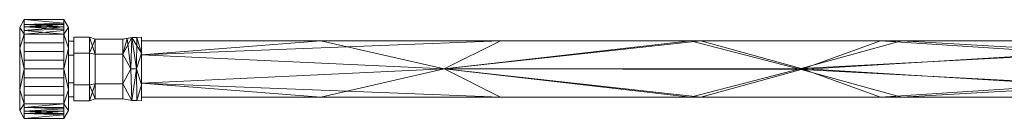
# Model space of a CAD drawing. Header units: millimetres. Extents: x -510 to 60, y -390 to 32.
# Tile 1 of 13: x -510 to -247, y -368 to -342. Entities that reach past the tile are written whole.
import ezdxf

# ---------------------------------------------------------------- set-up
doc = ezdxf.new("R2010")
doc.units = ezdxf.units.MM
doc.layers.add('M-520-M_DRAINAGE_FW', color=2, linetype='Continuous', lineweight=30)

# ---------------------------------------------------------------- blocks, each defined once
blk = doc.blocks.new('AmericanStandard_SensorFaucet_LineSensorTechnology__FFAS8508-A00500BC0_ - Line-sensor Technology In-wall Sensor Faucet-4506-3D View 1')
at = {"layer": 'M-520-M_DRAINAGE_FW', "lineweight": 9}
mesh = blk.add_polyface(dxfattribs=at)
corners = [(-510, -366.14, 15.68), (-510, -360.57, 6.03), (-510, -349.43, 6.03), (-510, -343.86, 15.68), (-508.8, -341.79, 15.68), (-508.8, -345.66, 6.33), (-508.8, -355, 2.46), (-508.8, -364.35, 6.33), (-508.8, -368.22, 15.68)]
mesh.append_faces([[corners[k] for k in face] for face in [(0, 7, 8)]], dxfattribs={"vtx0": -1})
mesh.append_faces([[corners[k] for k in face] for face in [(7, 0, 1), (6, 1, 2)]], dxfattribs={"vtx0": -1, "vtx2": -1})
mesh.append_faces([[corners[k] for k in face] for face in [(4, 5, 3)]], dxfattribs={"vtx1": -1})
mesh.append_faces([[corners[k] for k in face] for face in [(2, 3, 5), (5, 6, 2), (6, 7, 1)]], dxfattribs={"vtx1": -1, "vtx2": -1})
mesh = blk.add_polyface(dxfattribs=at)
corners = [(-510, -343.86, 15.68), (-510, -349.43, 25.32), (-510, -360.57, 25.32), (-510, -366.14, 15.68), (-508.8, -368.22, 15.68), (-508.8, -364.35, 25.02), (-508.8, -355, 28.89), (-508.8, -345.66, 25.02), (-508.8, -341.79, 15.68)]
mesh.append_faces([[corners[k] for k in face] for face in [(0, 7, 8)]], dxfattribs={"vtx0": -1})
mesh.append_faces([[corners[k] for k in face] for face in [(7, 0, 1), (6, 1, 2)]], dxfattribs={"vtx0": -1, "vtx2": -1})
mesh.append_faces([[corners[k] for k in face] for face in [(4, 5, 3)]], dxfattribs={"vtx1": -1})
mesh.append_faces([[corners[k] for k in face] for face in [(2, 3, 5), (5, 6, 2), (6, 7, 1)]], dxfattribs={"vtx1": -1, "vtx2": -1})
mesh = blk.add_polyface(dxfattribs=at)
corners = [(-510, -355, 15.68), (-510, -343.86, 15.68), (-510, -349.43, 6.03), (-510, -360.57, 6.03), (-510, -366.14, 15.68)]
mesh.append_faces([[corners[k] for k in face] for face in [(3, 4, 0)]], dxfattribs={"vtx2": -1})
mesh.append_faces([[corners[k] for k in face] for face in [(0, 1, 2, 3)]], dxfattribs={"vtx3": -1})
mesh = blk.add_polyface(dxfattribs=at)
corners = [(-510, -355, 15.68), (-510, -366.14, 15.68), (-510, -360.57, 25.32), (-510, -349.43, 25.32), (-510, -343.86, 15.68)]
mesh.append_faces([[corners[k] for k in face] for face in [(1, 2, 0)]], dxfattribs={"vtx1": -1})
mesh.append_faces([[corners[k] for k in face] for face in [(3, 4, 0, 2)]], dxfattribs={"vtx2": -1})
mesh = blk.add_polyface(dxfattribs=at)
corners = [(-508.8, -368.22, 15.68), (-508.8, -364.35, 6.33), (-508.8, -355, 2.46), (-508.8, -345.66, 6.33), (-508.8, -341.79, 15.68), (-498.2, -341.79, 15.68), (-498.2, -345.66, 6.33), (-498.2, -355, 2.46), (-498.2, -364.35, 6.33), (-498.2, -368.22, 15.68), (-498.2, -344.36, 9.46), (-508.8, -343.72, 11), (-508.8, -343.08, 12.57), (-508.8, -350.33, 4.4), (-498.2, -350.33, 4.4), (-498.2, -352.67, 3.43), (-498.2, -366.28, 11), (-508.8, -366.28, 11), (-508.8, -365.31, 8.67), (-498.2, -359.67, 4.4), (-508.8, -359.67, 4.4), (-508.8, -357.34, 3.43), (-508.8, -344.69, 8.67), (-498.2, -343.08, 12.57), (-508.8, -348, 5.37), (-498.2, -348, 5.37), (-508.8, -352.67, 3.43), (-508.8, -366.93, 12.57), (-498.2, -367.25, 13.34), (-498.2, -365.31, 8.67), (-508.8, -362.01, 5.37), (-498.2, -362.01, 5.37), (-498.2, -357.34, 3.43)]
mesh.append_faces([[corners[k] for k in face] for face in [(6, 22, 10), (22, 6, 3), (10, 11, 23)]], dxfattribs={"vtx0": -1, "vtx1": -1})
mesh.append_faces([[corners[k] for k in face] for face in [(21, 32, 19, 20), (14, 13, 24, 25), (7, 2, 26, 15), (23, 11, 12), (29, 18, 1, 8), (15, 26, 13, 14), (18, 29, 16, 17), (2, 7, 32, 21), (20, 19, 31, 30), (3, 6, 25, 24), (30, 31, 8, 1), (27, 16, 28)]], dxfattribs={"vtx0": -1, "vtx2": -1})
mesh.append_faces([[corners[k] for k in face] for face in [(9, 0, 28)]], dxfattribs={"vtx1": -1})
mesh.append_faces([[corners[k] for k in face] for face in [(27, 17, 16), (22, 11, 10), (0, 27, 28)]], dxfattribs={"vtx1": -1, "vtx2": -1})
mesh.append_faces([[corners[k] for k in face] for face in [(4, 5, 23, 12)]], dxfattribs={"vtx2": -1})
mesh = blk.add_polyface(dxfattribs=at)
corners = [(-508.8, -341.79, 15.68), (-508.8, -345.66, 25.02), (-508.8, -355, 28.89), (-508.8, -364.35, 25.02), (-508.8, -368.22, 15.68), (-498.2, -368.22, 15.68), (-498.2, -364.35, 25.02), (-498.2, -355, 28.89), (-498.2, -345.66, 25.02), (-498.2, -341.79, 15.68), (-498.2, -365.64, 21.89), (-508.8, -366.28, 20.35), (-508.8, -366.93, 18.78), (-508.8, -359.67, 26.95), (-498.2, -359.67, 26.95), (-498.2, -357.34, 27.92), (-498.2, -343.72, 20.35), (-508.8, -343.72, 20.35), (-508.8, -344.69, 22.68), (-498.2, -350.33, 26.95), (-508.8, -350.33, 26.95), (-508.8, -352.67, 27.92), (-508.8, -365.31, 22.68), (-498.2, -366.93, 18.78), (-508.8, -362.01, 25.99), (-498.2, -362.01, 25.99), (-508.8, -357.34, 27.92), (-508.8, -343.08, 18.78), (-498.2, -342.76, 18.01), (-498.2, -344.69, 22.68), (-508.8, -348, 25.99), (-498.2, -348, 25.99), (-498.2, -352.67, 27.92)]
mesh.append_faces([[corners[k] for k in face] for face in [(6, 22, 10), (22, 6, 3), (10, 11, 23), (18, 16, 17)]], dxfattribs={"vtx0": -1, "vtx1": -1})
mesh.append_faces([[corners[k] for k in face] for face in [(21, 32, 19, 20), (14, 13, 24, 25), (7, 2, 26, 15), (23, 11, 12), (15, 26, 13, 14), (2, 7, 32, 21), (20, 19, 31, 30), (3, 6, 25, 24), (30, 31, 8, 1), (27, 16, 28)]], dxfattribs={"vtx0": -1, "vtx2": -1})
mesh.append_faces([[corners[k] for k in face] for face in [(9, 0, 28)]], dxfattribs={"vtx1": -1})
mesh.append_faces([[corners[k] for k in face] for face in [(27, 17, 16), (8, 29, 1), (22, 11, 10), (0, 27, 28)]], dxfattribs={"vtx1": -1, "vtx2": -1})
mesh.append_faces([[corners[k] for k in face] for face in [(18, 1, 29, 16)]], dxfattribs={"vtx1": -1, "vtx3": -1})
mesh.append_faces([[corners[k] for k in face] for face in [(4, 5, 23, 12)]], dxfattribs={"vtx2": -1})
mesh = blk.add_polyface(dxfattribs=at)
corners = [(-498.2, -368.22, 15.68), (-498.2, -364.35, 6.33), (-498.2, -355, 2.46), (-498.2, -345.66, 6.33), (-498.2, -341.79, 15.68), (-497, -343.87, 15.68), (-497, -349.44, 6.03), (-497, -360.57, 6.03), (-497, -366.14, 15.68)]
mesh.append_faces([[corners[k] for k in face] for face in [(1, 8, 0)]], dxfattribs={"vtx0": -1})
mesh.append_faces([[corners[k] for k in face] for face in [(7, 2, 6)]], dxfattribs={"vtx0": -1, "vtx1": -1})
mesh.append_faces([[corners[k] for k in face] for face in [(6, 2, 3), (7, 1, 2)]], dxfattribs={"vtx0": -1, "vtx2": -1})
mesh.append_faces([[corners[k] for k in face] for face in [(5, 6, 3), (7, 8, 1)]], dxfattribs={"vtx1": -1, "vtx2": -1})
mesh.append_faces([[corners[k] for k in face] for face in [(3, 4, 5)]], dxfattribs={"vtx2": -1})
mesh = blk.add_polyface(dxfattribs=at)
corners = [(-498.2, -341.79, 15.68), (-498.2, -345.66, 25.02), (-498.2, -355, 28.89), (-498.2, -364.35, 25.02), (-498.2, -368.22, 15.68), (-497, -366.14, 15.68), (-497, -360.57, 25.32), (-497, -349.44, 25.32), (-497, -343.87, 15.68)]
mesh.append_faces([[corners[k] for k in face] for face in [(1, 8, 0)]], dxfattribs={"vtx0": -1})
mesh.append_faces([[corners[k] for k in face] for face in [(7, 2, 6)]], dxfattribs={"vtx0": -1, "vtx1": -1})
mesh.append_faces([[corners[k] for k in face] for face in [(6, 2, 3), (7, 1, 2)]], dxfattribs={"vtx0": -1, "vtx2": -1})
mesh.append_faces([[corners[k] for k in face] for face in [(5, 6, 3), (7, 8, 1)]], dxfattribs={"vtx1": -1, "vtx2": -1})
mesh.append_faces([[corners[k] for k in face] for face in [(3, 4, 5)]], dxfattribs={"vtx2": -1})
mesh = blk.add_polyface(dxfattribs=at)
corners = [(-497, -366.14, 15.68), (-497, -360.57, 6.03), (-497, -349.44, 6.03), (-497, -343.87, 15.68), (-497, -347.57, 15.68), (-497, -351.29, 9.24), (-497, -358.72, 9.24), (-497, -362.44, 15.68)]
mesh.append_faces([[corners[k] for k in face] for face in [(5, 6, 1, 2)]], dxfattribs={"vtx1": -1, "vtx3": -1})
mesh.append_faces([[corners[k] for k in face] for face in [(7, 0, 1, 6)]], dxfattribs={"vtx2": -1})
mesh.append_faces([[corners[k] for k in face] for face in [(2, 3, 4, 5)]], dxfattribs={"vtx3": -1})
mesh = blk.add_polyface(dxfattribs=at)
corners = [(-497, -343.87, 15.68), (-497, -349.44, 25.32), (-497, -360.57, 25.32), (-497, -366.14, 15.68), (-497, -362.44, 15.68), (-497, -358.72, 22.11), (-497, -351.29, 22.11), (-497, -347.57, 15.68)]
mesh.append_faces([[corners[k] for k in face] for face in [(1, 6, 7, 0)]], dxfattribs={"vtx0": -1})
mesh.append_faces([[corners[k] for k in face] for face in [(2, 5, 6, 1)]], dxfattribs={"vtx0": -1, "vtx2": -1})
mesh.append_faces([[corners[k] for k in face] for face in [(4, 5, 2, 3)]], dxfattribs={"vtx1": -1})
mesh = blk.add_polyface(dxfattribs=at)
corners = [(-495.5, -363.54, 15.68), (-495.5, -359.27, 8.28), (-495.5, -350.73, 8.28), (-495.5, -346.47, 15.68), (-491.38, -346.47, 15.68), (-491.38, -350.73, 8.28), (-491.38, -359.27, 8.28), (-491.38, -363.54, 15.68)]
mesh.append_faces([[corners[k] for k in face] for face in [(1, 6, 7, 0)]], dxfattribs={"vtx0": -1})
mesh.append_faces([[corners[k] for k in face] for face in [(2, 5, 6, 1)]], dxfattribs={"vtx0": -1, "vtx2": -1})
mesh.append_faces([[corners[k] for k in face] for face in [(3, 4, 5, 2)]], dxfattribs={"vtx2": -1})
mesh = blk.add_polyface(dxfattribs=at)
corners = [(-495.5, -346.47, 15.68), (-495.5, -350.73, 23.07), (-495.5, -359.27, 23.07), (-495.5, -363.54, 15.68), (-491.38, -363.54, 15.68), (-491.38, -359.27, 23.07), (-491.38, -350.73, 23.07), (-491.38, -346.47, 15.68)]
mesh.append_faces([[corners[k] for k in face] for face in [(1, 6, 7, 0)]], dxfattribs={"vtx0": -1})
mesh.append_faces([[corners[k] for k in face] for face in [(2, 5, 6, 1)]], dxfattribs={"vtx0": -1, "vtx2": -1})
mesh.append_faces([[corners[k] for k in face] for face in [(3, 4, 5, 2)]], dxfattribs={"vtx2": -1})
mesh = blk.add_polyface(dxfattribs=at)
corners = [(-495.5, -362.44, 15.68), (-495.5, -358.72, 9.24), (-495.5, -351.29, 9.24), (-495.5, -347.57, 15.68), (-495.5, -346.47, 15.68), (-495.5, -350.73, 8.28), (-495.5, -359.27, 8.28), (-495.5, -363.54, 15.68)]
mesh.append_faces([[corners[k] for k in face] for face in [(6, 1, 2, 5)]], dxfattribs={"vtx0": -1, "vtx2": -1})
mesh.append_faces([[corners[k] for k in face] for face in [(3, 4, 5, 2)]], dxfattribs={"vtx2": -1})
mesh.append_faces([[corners[k] for k in face] for face in [(6, 7, 0, 1)]], dxfattribs={"vtx3": -1})
mesh = blk.add_polyface(dxfattribs=at)
corners = [(-495.5, -347.57, 15.68), (-495.5, -351.29, 22.11), (-495.5, -358.72, 22.11), (-495.5, -362.44, 15.68), (-495.5, -363.54, 15.68), (-495.5, -359.27, 23.07), (-495.5, -350.73, 23.07), (-495.5, -346.47, 15.68)]
mesh.append_faces([[corners[k] for k in face] for face in [(5, 2, 3, 4)]], dxfattribs={"vtx0": -1})
mesh.append_faces([[corners[k] for k in face] for face in [(0, 1, 6, 7)]], dxfattribs={"vtx1": -1})
mesh.append_faces([[corners[k] for k in face] for face in [(1, 2, 5, 6)]], dxfattribs={"vtx1": -1, "vtx3": -1})
mesh = blk.add_polyface(dxfattribs=at)
corners = [(-491.38, -363.54, 15.68), (-491.38, -359.27, 8.28), (-491.38, -350.73, 8.28), (-491.38, -346.47, 15.68), (-489.88, -347.01, 15.68), (-489.88, -351.01, 8.76), (-489.88, -359, 8.76), (-489.88, -362.99, 15.68)]
mesh.append_faces([[corners[k] for k in face] for face in [(2, 5, 6, 1)]], dxfattribs={"vtx0": -1, "vtx2": -1})
mesh.append_faces([[corners[k] for k in face] for face in [(4, 5, 3), (0, 1, 7)]], dxfattribs={"vtx1": -1})
mesh.append_faces([[corners[k] for k in face] for face in [(2, 3, 5), (6, 7, 1)]], dxfattribs={"vtx1": -1, "vtx2": -1})
mesh = blk.add_polyface(dxfattribs=at)
corners = [(-491.38, -346.47, 15.68), (-491.38, -350.73, 23.07), (-491.38, -359.27, 23.07), (-491.38, -363.54, 15.68), (-489.88, -362.99, 15.68), (-489.88, -359, 22.6), (-489.88, -351.01, 22.6), (-489.88, -347.01, 15.68)]
mesh.append_faces([[corners[k] for k in face] for face in [(2, 5, 6, 1)]], dxfattribs={"vtx0": -1, "vtx2": -1})
mesh.append_faces([[corners[k] for k in face] for face in [(4, 5, 3), (0, 1, 7)]], dxfattribs={"vtx1": -1})
mesh.append_faces([[corners[k] for k in face] for face in [(2, 3, 5), (6, 7, 1)]], dxfattribs={"vtx1": -1, "vtx2": -1})
mesh = blk.add_polyface(dxfattribs=at)
corners = [(-489.88, -362.99, 15.68), (-489.88, -359, 8.76), (-489.88, -351.01, 8.76), (-489.88, -347.01, 15.68), (-482.5, -347.01, 15.68), (-482.5, -351.01, 8.76), (-482.5, -359, 8.76), (-482.5, -362.99, 15.68)]
mesh.append_faces([[corners[k] for k in face] for face in [(1, 6, 7, 0)]], dxfattribs={"vtx0": -1})
mesh.append_faces([[corners[k] for k in face] for face in [(2, 5, 6, 1)]], dxfattribs={"vtx0": -1, "vtx2": -1})
mesh.append_faces([[corners[k] for k in face] for face in [(3, 4, 5, 2)]], dxfattribs={"vtx2": -1})
mesh = blk.add_polyface(dxfattribs=at)
corners = [(-489.88, -347.01, 15.68), (-489.88, -351.01, 22.6), (-489.88, -359, 22.6), (-489.88, -362.99, 15.68), (-482.5, -362.99, 15.68), (-482.5, -359, 22.6), (-482.5, -351.01, 22.6), (-482.5, -347.01, 15.68)]
mesh.append_faces([[corners[k] for k in face] for face in [(1, 6, 7, 0)]], dxfattribs={"vtx0": -1})
mesh.append_faces([[corners[k] for k in face] for face in [(2, 5, 6, 1)]], dxfattribs={"vtx0": -1, "vtx2": -1})
mesh.append_faces([[corners[k] for k in face] for face in [(3, 4, 5, 2)]], dxfattribs={"vtx2": -1})
mesh = blk.add_polyface(dxfattribs=at)
corners = [(-482.5, -362.99, 15.68), (-482.5, -359, 8.76), (-482.5, -351.01, 8.76), (-482.5, -347.01, 15.68), (-480.02, -346.6, 15.68), (-477.5, -346.47, 15.68), (-477.5, -350.73, 8.28), (-477.5, -359.27, 8.28), (-477.5, -363.54, 15.68), (-480.02, -363.4, 15.68), (-480.35, -355, 7.31), (-478.83, -355, 7.18), (-478.72, -363.47, 15.68), (-478.72, -346.53, 15.68)]
mesh.append_faces([[corners[k] for k in face] for face in [(6, 13, 5), (1, 9, 0)]], dxfattribs={"vtx0": -1})
mesh.append_faces([[corners[k] for k in face] for face in [(13, 11, 4), (7, 11, 6), (2, 10, 1)]], dxfattribs={"vtx0": -1, "vtx1": -1})
mesh.append_faces([[corners[k] for k in face] for face in [(2, 4, 10), (4, 11, 10), (11, 13, 6), (9, 1, 10), (9, 10, 11), (7, 12, 11)]], dxfattribs={"vtx0": -1, "vtx1": -1, "vtx2": -1})
mesh.append_faces([[corners[k] for k in face] for face in [(11, 12, 9)]], dxfattribs={"vtx0": -1, "vtx2": -1})
mesh.append_faces([[corners[k] for k in face] for face in [(3, 4, 2)]], dxfattribs={"vtx1": -1})
mesh.append_faces([[corners[k] for k in face] for face in [(7, 8, 12)]], dxfattribs={"vtx2": -1})
mesh = blk.add_polyface(dxfattribs=at)
corners = [(-482.5, -347.01, 15.68), (-482.5, -351.01, 22.6), (-482.5, -359, 22.6), (-482.5, -362.99, 15.68), (-480.02, -363.4, 15.68), (-477.5, -363.54, 15.68), (-477.5, -359.27, 23.07), (-477.5, -350.73, 23.07), (-477.5, -346.47, 15.68), (-480.02, -346.6, 15.68), (-480.35, -355, 24.04), (-478.83, -355, 24.17), (-478.72, -363.47, 15.68), (-481.31, -346.82, 15.68)]
mesh.append_faces([[corners[k] for k in face] for face in [(6, 12, 5), (1, 13, 0)]], dxfattribs={"vtx0": -1})
mesh.append_faces([[corners[k] for k in face] for face in [(7, 11, 6), (2, 10, 1), (12, 11, 4)]], dxfattribs={"vtx0": -1, "vtx1": -1})
mesh.append_faces([[corners[k] for k in face] for face in [(2, 4, 10), (10, 13, 1), (9, 11, 7), (4, 11, 10), (11, 9, 10), (11, 12, 6)]], dxfattribs={"vtx0": -1, "vtx1": -1, "vtx2": -1})
mesh.append_faces([[corners[k] for k in face] for face in [(3, 4, 2)]], dxfattribs={"vtx1": -1})
mesh.append_faces([[corners[k] for k in face] for face in [(9, 13, 10)]], dxfattribs={"vtx1": -1, "vtx2": -1})
mesh.append_faces([[corners[k] for k in face] for face in [(7, 8, 9)]], dxfattribs={"vtx2": -1})
mesh = blk.add_polyface(dxfattribs=at)
corners = [(-477.5, -363.54, 15.68), (-477.5, -359.27, 8.28), (-477.5, -350.73, 8.28), (-477.5, -346.47, 15.68), (-477.5, -347.46, 15.68), (-477.5, -351.23, 9.15), (-477.5, -358.77, 9.15), (-477.5, -362.54, 15.68)]
mesh.append_faces([[corners[k] for k in face] for face in [(5, 6, 1, 2)]], dxfattribs={"vtx1": -1, "vtx3": -1})
mesh.append_faces([[corners[k] for k in face] for face in [(7, 0, 1, 6)]], dxfattribs={"vtx2": -1})
mesh.append_faces([[corners[k] for k in face] for face in [(2, 3, 4, 5)]], dxfattribs={"vtx3": -1})
mesh = blk.add_polyface(dxfattribs=at)
corners = [(-477.5, -346.47, 15.68), (-477.5, -350.73, 23.07), (-477.5, -359.27, 23.07), (-477.5, -363.54, 15.68), (-477.5, -362.54, 15.68), (-477.5, -358.77, 22.21), (-477.5, -351.23, 22.21), (-477.5, -347.46, 15.68)]
mesh.append_faces([[corners[k] for k in face] for face in [(1, 6, 7, 0)]], dxfattribs={"vtx0": -1})
mesh.append_faces([[corners[k] for k in face] for face in [(2, 5, 6, 1)]], dxfattribs={"vtx0": -1, "vtx2": -1})
mesh.append_faces([[corners[k] for k in face] for face in [(4, 5, 2, 3)]], dxfattribs={"vtx1": -1})
mesh = blk.add_polyface(dxfattribs=at)
corners = [(-497, -362.44, 15.68), (-497, -358.72, 9.24), (-497, -351.29, 9.24), (-497, -347.57, 15.68), (-495.5, -347.57, 15.68), (-495.5, -351.29, 9.24), (-495.5, -358.72, 9.24), (-495.5, -362.44, 15.68)]
mesh.append_faces([[corners[k] for k in face] for face in [(1, 6, 7, 0)]], dxfattribs={"vtx0": -1})
mesh.append_faces([[corners[k] for k in face] for face in [(2, 5, 6, 1)]], dxfattribs={"vtx0": -1, "vtx2": -1})
mesh.append_faces([[corners[k] for k in face] for face in [(3, 4, 5, 2)]], dxfattribs={"vtx2": -1})
mesh = blk.add_polyface(dxfattribs=at)
corners = [(-497, -347.57, 15.68), (-497, -351.29, 22.11), (-497, -358.72, 22.11), (-497, -362.44, 15.68), (-495.5, -362.44, 15.68), (-495.5, -358.72, 22.11), (-495.5, -351.29, 22.11), (-495.5, -347.57, 15.68)]
mesh.append_faces([[corners[k] for k in face] for face in [(1, 6, 7, 0)]], dxfattribs={"vtx0": -1})
mesh.append_faces([[corners[k] for k in face] for face in [(2, 5, 6, 1)]], dxfattribs={"vtx0": -1, "vtx2": -1})
mesh.append_faces([[corners[k] for k in face] for face in [(3, 4, 5, 2)]], dxfattribs={"vtx2": -1})
mesh = blk.add_polyface(dxfattribs=at)
corners = [(-477.5, -362.54, 15.68), (-477.5, -358.77, 9.15), (-477.5, -351.23, 9.15), (-477.5, -347.46, 15.68), (-82.8, -347.46, 15.68), (-82.8, -351.23, 9.15), (-82.8, -358.77, 9.15), (-82.8, -362.54, 15.68), (-274.56, -362.54, 15.68), (-280.15, -347.46, 15.68), (-178.68, -347.46, 15.68), (-381.63, -362.54, 15.68), (-381.63, -347.46, 15.68), (-178.68, -362.54, 15.68), (-396.65, -355, 8.14), (-163.66, -355, 8.14), (-429.57, -362.54, 15.68), (-328.09, -362.54, 15.68), (-301.32, -355.11, 8.14), (-229.41, -350.8, 9.42), (-220.32, -359.4, 9.55), (-330.89, -347.46, 15.68), (-229.41, -347.46, 15.68)]
mesh.append_faces([[corners[k] for k in face] for face in [(1, 16, 0)]], dxfattribs={"vtx0": -1})
mesh.append_faces([[corners[k] for k in face] for face in [(6, 15, 5), (21, 14, 12)]], dxfattribs={"vtx0": -1, "vtx1": -1})
mesh.append_faces([[corners[k] for k in face] for face in [(20, 18, 19), (2, 12, 14), (14, 16, 1), (10, 15, 19), (15, 10, 5), (6, 13, 15), (15, 20, 19), (14, 21, 18), (14, 18, 17), (15, 13, 20), (18, 9, 19), (18, 20, 8)]], dxfattribs={"vtx0": -1, "vtx1": -1, "vtx2": -1})
mesh.append_faces([[corners[k] for k in face] for face in [(18, 8, 17)]], dxfattribs={"vtx0": -1, "vtx2": -1})
mesh.append_faces([[corners[k] for k in face] for face in [(14, 17, 11, 16), (19, 9, 22, 10)]], dxfattribs={"vtx0": -1, "vtx3": -1})
mesh.append_faces([[corners[k] for k in face] for face in [(4, 5, 10)]], dxfattribs={"vtx1": -1})
mesh.append_faces([[corners[k] for k in face] for face in [(1, 2, 14), (13, 8, 20), (21, 9, 18)]], dxfattribs={"vtx1": -1, "vtx2": -1})
mesh.append_faces([[corners[k] for k in face] for face in [(6, 7, 13), (2, 3, 12)]], dxfattribs={"vtx2": -1})
mesh = blk.add_polyface(dxfattribs=at)
corners = [(-477.5, -347.46, 15.68), (-477.5, -351.23, 22.21), (-477.5, -358.77, 22.21), (-477.5, -362.54, 15.68), (-82.8, -362.54, 15.68), (-82.8, -358.77, 22.21), (-82.8, -351.23, 22.21), (-82.8, -347.46, 15.68), (-274.56, -347.46, 15.68), (-280.15, -362.54, 15.68), (-178.68, -362.54, 15.68), (-381.63, -347.46, 15.68), (-381.63, -362.54, 15.68), (-178.68, -347.46, 15.68), (-396.65, -355, 23.22), (-163.66, -355, 23.22), (-429.57, -347.46, 15.68), (-328.09, -347.46, 15.68), (-301.32, -354.89, 23.21), (-229.41, -359.21, 21.93), (-220.32, -350.61, 21.8), (-330.89, -362.54, 15.68), (-229.41, -362.54, 15.68)]
mesh.append_faces([[corners[k] for k in face] for face in [(5, 10, 4), (1, 16, 0)]], dxfattribs={"vtx0": -1})
mesh.append_faces([[corners[k] for k in face] for face in [(6, 15, 5), (21, 14, 12)]], dxfattribs={"vtx0": -1, "vtx1": -1})
mesh.append_faces([[corners[k] for k in face] for face in [(2, 12, 14), (14, 16, 1), (10, 15, 19), (20, 18, 19), (15, 10, 5), (6, 13, 15), (15, 20, 19), (14, 21, 18), (14, 18, 17), (15, 13, 20), (18, 9, 19), (18, 20, 8)]], dxfattribs={"vtx0": -1, "vtx1": -1, "vtx2": -1})
mesh.append_faces([[corners[k] for k in face] for face in [(14, 17, 11, 16), (19, 9, 22, 10)]], dxfattribs={"vtx0": -1, "vtx3": -1})
mesh.append_faces([[corners[k] for k in face] for face in [(1, 2, 14), (8, 17, 18), (13, 8, 20), (21, 9, 18)]], dxfattribs={"vtx1": -1, "vtx2": -1})
mesh.append_faces([[corners[k] for k in face] for face in [(6, 7, 13), (2, 3, 12)]], dxfattribs={"vtx2": -1})

msp = doc.modelspace()

# ---------------------------------------------------------------- block references
at = {"layer": 'M-520-M_DRAINAGE_FW', "lineweight": 9}
msp.add_blockref('AmericanStandard_SensorFaucet_LineSensorTechnology__FFAS8508-A00500BC0_ - Line-sensor Technology In-wall Sensor Faucet-4506-3D View 1', (0, 0), dxfattribs=at)

doc.saveas('drawing.dxf')
